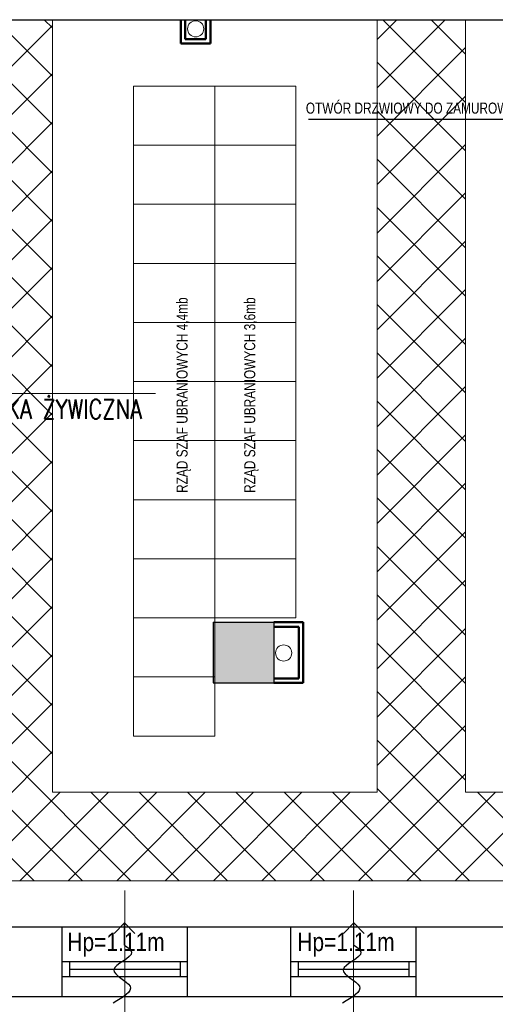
# Model space of a CAD drawing. Header units: millimetres. Extents: x -523 to 1404227, y -783705 to 1038705.
# Tile 47 of 256: x 365192 to 368416, y 16101 to 22768. Entities that reach past the tile are written whole.
import ezdxf
from ezdxf import colors
from ezdxf.entities.mleader import LeaderData, LeaderLine
from ezdxf.enums import TextEntityAlignment as Align
from ezdxf.math import Vec2, Vec3

# ---------------------------------------------------------------- set-up
doc = ezdxf.new("R2010")
doc.units = ezdxf.units.MM
for name, color, linetype, lineweight in [('BA_KS_ist.', 34, 'Continuous', 13), ('BA_met', 7, 'Continuous', 18), ('BA_txs', 2, 'Continuous', 18), ('Cienka', 7, 'Continuous', 18), ('mm_Wentylacja', 5, 'Continuous', 50), ('PG_WIDOKOWE_CIENKIE', 7, 'Continuous', 18), ('PG_WYPOSAŻENIE', 1, 'Continuous', 18), ('PG_ŚCIANY_DZIAŁOWE', 3, 'Continuous', 18), ('Przekrojowa', 60, 'Continuous', 18)]:
    doc.layers.add(name, color=color, linetype=linetype, lineweight=lineweight)
doc.styles.add('BIKTC', font='bikromsw.shx', dxfattribs={"width": 0.8})
doc.styles.add('BIKTS', font='bikromsw.shx', dxfattribs={"width": 0.85})
doc.styles.add('ROMANS', font='romans', dxfattribs={"width": 0.7})
doc.styles.get("Standard").update_dxf_attribs({"font": 'arial.ttf'})

# ---------------------------------------------------------------- blocks, each defined once
blk = doc.blocks.new('bikmet')
blk.add_line((0, 1.65), (0, -1.65))
at = {"style": 'ROMANS', "width": 0.8}
blk.add_attdef('NRPOM', text='', height=1, dxfattribs=at).set_placement((-0.333, 0.333), align=Align.RIGHT)
blk.add_attdef('NWAPOM', (0.25, 0.333), '', height=1, dxfattribs=at)
blk.add_attdef('RAREA', text='', height=1.042, dxfattribs=at).set_placement((-0.333, -0.333), align=Align.TOP_RIGHT)
blk.add_attdef('PODLOGA', text='', height=1.042, dxfattribs=at).set_placement((0.25, -0.333), align=Align.TOP_LEFT)
blk = doc.blocks.new('podciecie')
at = {"layer": 'mm_Wentylacja', "color": 142, "lineweight": 30}
for p, q in [((23288, -37575.5), (23288, -37590.5)), ((23288, -37590.5), (23280.93, -37583.43)), ((23288, -37590.5), (23295.07, -37583.43))]:
    blk.add_line(p, q, dxfattribs=at)
blk.add_spline([(23288, -37575.5), (23283.25, -37570.75), (23295.25, -37558.75), (23284.25, -37547.75), (23295.75, -37536.25)], degree=3, dxfattribs=at)
blk = doc.blocks.new('A$C6810ecfa')
at = {"layer": 'BA_KS_ist.', "color": 18, "linetype": 'Continuous', "lineweight": 20, "ltscale": 25}
for centre in [(-1217.94, 2197.31), (-1158.3, 1774.72)]:
    blk.add_circle(centre, 5.5, dxfattribs=at)

msp = doc.modelspace()

# ---------------------------------------------------------------- hatches: boundary and pattern name
at = {"layer": 'PG_WYPOSAŻENIE'}
h = msp.add_hatch(dxfattribs=at)
h.set_pattern_fill('ANSI37', color=251, scale=73)
h.set_pattern_definition([(45, (-152649.15, 347385.8), (-163.88967, 163.88967), []), (135, (-152649.15, 347385.8), (-163.88967, -163.88967), [])])
h.paths.add_polyline_path([(364814.33, 22767.52), (365414.33, 22767.52), (365414.33, 17536.22), (367614.33, 17536.22), (367614.33, 22767.52), (368214.33, 22767.52), (368214.33, 21572.52), (368214.33, 20972.52), (368214.33, 16936.22), (362014.33, 16936.22), (362014.33, 17536.22), (362014.33, 22767.52), (362614.33, 22767.52), (362614.33, 17536.22), (364814.33, 17536.22)])
h.paths.add_polyline_path([(368214.33, 17536.22), (369389.33, 17536.22), (369389.33, 16936.22), (368214.33, 16936.22)])
at = {"layer": 'PG_ŚCIANY_DZIAŁOWE'}
h = msp.add_hatch(color=252, dxfattribs=at)
h.dxf.hatch_style = 1
h.paths.add_polyline_path([(366504.33, 18277.52), (366914.33, 18277.52), (366914.33, 18687.52), (366504.33, 18687.52)])

# ---------------------------------------------------------------- linework, layer by layer
for p, q in [((360914.33, 22767.52), (369344.33, 22767.52)), ((366504.33, 18687.52), (366914.33, 18687.52)), ((366504.33, 18687.52), (366504.33, 18277.52)), ((366914.33, 18687.52), (366914.33, 18277.52)), ((366504.33, 18277.52), (366914.33, 18277.52)), ((370829.33, 16622.52), (362489.33, 16622.52)), ((365479.33, 16152.52), (365479.33, 16622.52)), ((366329.33, 16152.52), (366329.33, 16622.52)), ((367029.33, 16152.52), (367029.33, 16622.52)), ((367879.33, 16152.52), (367879.33, 16622.52)), ((366329.33, 16387.52), (365479.33, 16387.52)), ((365529.33, 16387.52), (365529.33, 16287.52)), ((366279.33, 16337.52), (365529.33, 16337.52)), ((366279.33, 16387.52), (366279.33, 16287.52)), ((367879.33, 16387.52), (367029.33, 16387.52)), ((367079.33, 16387.52), (367079.33, 16287.52)), ((367829.33, 16337.52), (367079.33, 16337.52)), ((367829.33, 16387.52), (367829.33, 16287.52)), ((366329.33, 16287.52), (365479.33, 16287.52)), ((367879.33, 16287.52), (367029.33, 16287.52)), ((370299.33, 16152.52), (362959.33, 16152.52))]:
    msp.add_line(p, q)
at = {"lineweight": 20}
for p, q in [((365904.33, 15803.44), (365904.33, 16871.6)), ((367454.33, 15803.44), (367454.33, 16871.6))]:
    msp.add_line(p, q, dxfattribs=at)
at = {"layer": 'BA_met', "color": 18}
msp.add_line((364110.45, 20237.66), (366112.54, 20237.66), dxfattribs=at)
at = {"layer": 'PG_WIDOKOWE_CIENKIE', "color": 18, "lineweight": 50}
for p, q in [((366284.98, 22605.66), (366284.98, 22767.52)), ((366314.98, 22635.66), (366314.98, 22767.52)), ((366454.98, 22635.66), (366454.98, 22767.52)), ((366484.98, 22605.66), (366484.98, 22767.52)), ((366484.98, 22605.66), (366284.98, 22605.66)), ((366454.98, 22635.66), (366314.98, 22635.66)), ((366914.33, 18687.52), (367114.33, 18687.52)), ((367114.33, 18687.52), (367114.33, 18277.52)), ((366914.33, 18657.52), (367084.33, 18657.52)), ((367084.33, 18657.52), (367084.33, 18307.52)), ((366914.33, 18307.52), (367084.33, 18307.52)), ((366914.33, 18277.52), (367114.33, 18277.52))]:
    msp.add_line(p, q, dxfattribs=at)
at = {"layer": 'PG_WYPOSAŻENIE', "color": 251}
for p, q in [((364814.33, 22767.52), (365414.33, 22767.52)), ((365414.33, 22767.52), (365414.33, 17536.22)), ((367614.33, 17536.22), (367614.33, 22767.52)), ((367614.33, 22767.52), (368214.33, 22767.52)), ((368214.33, 22767.52), (368214.33, 21572.52)), ((365964.33, 22317.52), (366514.33, 22317.52)), ((366514.33, 22317.52), (367064.33, 22317.52)), ((365964.33, 21917.52), (366514.33, 21917.52)), ((366514.33, 21917.52), (367064.33, 21917.52)), ((368214.33, 21572.52), (368214.33, 21572.52)), ((368214.33, 21572.52), (368214.33, 20972.52)), ((365964.33, 21517.52), (366514.33, 21517.52)), ((366514.33, 21517.52), (367064.33, 21517.52)), ((365964.33, 21117.52), (366514.33, 21117.52)), ((366514.33, 21117.52), (367064.33, 21117.52)), ((368214.33, 20972.52), (368214.33, 20972.52)), ((368214.33, 20972.52), (368214.33, 17536.22)), ((365964.33, 20717.52), (366514.33, 20717.52)), ((366514.33, 20717.52), (367064.33, 20717.52)), ((365964.33, 20317.52), (366514.33, 20317.52)), ((366514.33, 20317.52), (367064.33, 20317.52)), ((365964.33, 19917.52), (366514.33, 19917.52)), ((366514.33, 19917.52), (367064.33, 19917.52)), ((365964.33, 19517.52), (366514.33, 19517.52)), ((366514.33, 19517.52), (367064.33, 19517.52)), ((365964.33, 19117.52), (366514.33, 19117.52)), ((366514.33, 19117.52), (367064.33, 19117.52)), ((365964.33, 18717.52), (366514.33, 18717.52)), ((366514.33, 18717.52), (367064.33, 18717.52)), ((365964.33, 18317.52), (366514.33, 18317.52)), ((365964.33, 17917.52), (366514.33, 17917.52)), ((365414.33, 17536.22), (367614.33, 17536.22)), ((368214.33, 17536.22), (369389.33, 17536.22)), ((369389.33, 16936.22), (368214.33, 16936.22)), ((368214.33, 16936.22), (368214.33, 16936.22))]:
    msp.add_line(p, q, dxfattribs=at)
for points in [[(366514.33, 22317.52), (366514.33, 17917.52), (365964.33, 17917.52), (365964.33, 22317.52)], [(367064.33, 22317.52), (367064.33, 18717.52), (366514.33, 18717.52), (366514.33, 22317.52)]]:
    msp.add_lwpolyline(points, close=True, dxfattribs=at)
msp.add_lwpolyline([(368214.33, 16936.22), (368214.33, 16936.22), (362014.33, 16936.22)], dxfattribs=at)

# ---------------------------------------------------------------- block references
at = {"layer": 'BA_met', "color": 18, "xscale": 125, "yscale": 125, "zscale": 125}
msp.add_blockref('bikmet', (364524.64, 20237.66), dxfattribs=at).add_auto_attribs({'NRPOM': '0.19', 'NWAPOM': 'SZATNIA', 'RAREA': '64.25', 'PODLOGA': 'POSADZKA ŻYWICZNA'})
at = {"layer": 'mm_Wentylacja', "color": 2, "lineweight": 30, "xscale": 10, "yscale": 10, "zscale": 10, "rotation": 180}
for p in [(598782.6, -359253.53), (600337.33, -359253.53)]:
    msp.add_blockref('podciecie', p, dxfattribs=at)
at = {"layer": 'Przekrojowa', "xscale": 10, "yscale": 10, "zscale": 10}
msp.add_blockref('A$C6810ecfa', (378564.33, 732.52), dxfattribs=at)

# ---------------------------------------------------------------- texts
at = {"layer": 'BA_txs', "color": 18, "style": 'BIKTS', "width": 0.85}
for p in [(365515.37, 16460.73), (367073.72, 16460.73)]:
    msp.add_text('Hp=1.11m', height=125, dxfattribs=at).set_placement(p)
at = {"layer": 'PG_WYPOSAŻENIE', "color": 18, "char_height": 75, "attachment_point": 1, "style": 'BIKTC'}
for s, insert, rotation in [('OTWÓR DRZWIOWY DO ZAMUROWANIA', (367131.75, 22206.16), 360), ('RZĄD SZAF UBRANIOWYCH 4,4mb', (366255.28, 19563.46), 90), ('RZĄD SZAF UBRANIOWYCH 3,6mb', (366714.06, 19563.46), 90)]:
    msp.add_mtext_dynamic_manual_height_columns(s, width=6506.7953, gutter_width=500, heights=[0], dxfattribs=dict(at, insert=insert, rotation=rotation))

# ---------------------------------------------------------------- leaders
at = {"layer": 'Cienka'}
ml = msp.add_multileader_mtext('Standard', dxfattribs=at)
ml.set_content('', color=256)
ml.set_leader_properties()
ml.build(insert=Vec2(0, 0))
ml.multileader.update_dxf_attribs({"arrow_head_size": 160, "scale": 4})
ctx = ml.context
ctx.base_point, ctx.scale, ctx.char_height, ctx.arrow_head_size, ctx.landing_gap_size, ctx.plane_origin = Vec3(366990.69, 22091.89), 4, 160, 160, 80, Vec3(370101.01, 21015.11)
ctx.text_align_type = 2
notes = []
notes.append((ctx, [(0, (1, 1, 0), (368723.03, 22091.89), (-1, 0), 1572.34, [(1, [(369344.33, 21333.29)], 0, [])])]))
ctx.mtext.insert, ctx.mtext.alignment, ctx.mtext.flow_direction = Vec3(367070.69, 22171.89), 3, 5
for ctx, leaders in notes:
    for number, flags, end, landing, length, lines in leaders:
        leader = LeaderData()
        leader.index, (leader.has_last_leader_line, leader.has_dogleg_vector, leader.attachment_direction) = number, flags
        leader.last_leader_point, leader.dogleg_vector, leader.dogleg_length = Vec3(end), Vec3(landing), length
        for number, points, colour, breaks in lines:
            line = LeaderLine()
            line.index, line.vertices, line.color, line.breaks = number, Vec3.list(points), colors.encode_raw_color(colour), breaks
            leader.lines.append(line)
        ctx.leaders.append(leader)

doc.saveas('drawing.dxf')
